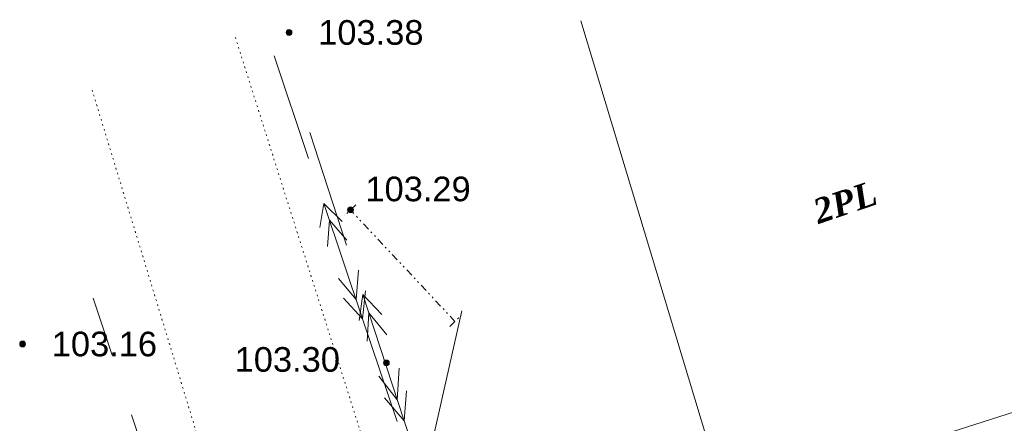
# Model space of a CAD drawing. Header units: millimetres. Extents: x 9396 to 25236, y 15106 to 31102.
# Tile 251 of 256: x 11696 to 11764, y 17033 to 17060. Entities that reach past the tile are written whole.
import ezdxf
from ezdxf.enums import TextEntityAlignment as Align

# ---------------------------------------------------------------- set-up
doc = ezdxf.new("R2010")
doc.units = ezdxf.units.MM
for name, pattern in [('DIVIDE', [1.25, 0.5, -0.25, 0, -0.25, 0, -0.25]), ('DOT', [0.25, 0, -0.25]), ('HIDDEN', [0.375, 0.25, -0.125])]:
    doc.linetypes.add(name, pattern=pattern)
for name, color, linetype, lineweight, true_color in [('1001010', 7, 'Continuous', 9, 0x000000), ('1070000', 7, 'DOT', 9, 0x000000), ('21100200', 7, 'HIDDEN', 0, 0x800080), ('3000105', 7, 'DIVIDE', 9, 0x000000), ('3000113', 7, 'Continuous', 9, 0x000000), ('6011300', 1, 'Continuous', 20, 0xff0000), ('9010120', 7, 'Continuous', 20, 0x000000)]:
    doc.layers.add(name, color=color, linetype=linetype, lineweight=lineweight, true_color=true_color)
doc.styles.add('9', font='timesbi.ttf', dxfattribs={"height": 0.001693})
doc.styles.add('F2', font='arial.ttf', dxfattribs={"height": 0.001693})

# ---------------------------------------------------------------- blocks, each defined once
blk = doc.blocks.new('SYMBOL21100200')
at = {"true_color": 0x800080}
h = blk.add_hatch(color=216, dxfattribs=at)
edge = h.paths.add_edge_path()
edge.add_arc((0, 0), 0.1, 0, 360)
at = {"color": 216, "linetype": 'Continuous', "lineweight": 0, "true_color": 0x800080}
blk.add_circle((0, 0), 0.1, dxfattribs=at)

msp = doc.modelspace()

# ---------------------------------------------------------------- linework, layer by layer
at = {"layer": '1001010', "color": 253}
msp.add_polyline3d([(11773.316, 17036.266, 134.543), (11744.726, 17027.124, 200.078), (11734.703, 17060.327, 194.327)], dxfattribs=at)
at = {"layer": '1070000', "color": 253}
msp.add_line((11701.154, 17055.576, 65.707), (11718.722, 16997.829, 183.408), dxfattribs=at)
msp.add_polyline3d([(11733.075, 16995.503, 192.514), (11729.633, 17000.371, 189.199), (11710.94, 17059.348, 144.23)], dxfattribs=at)
at = {"layer": '3000105', "color": 253}
for p, q in [((11719.26, 17047.674), (11718.457, 17046.922)), ((11726.072, 17039.671), (11718.895, 17047.332)), ((11725.707, 17039.33), (11726.51, 17040.082))]:
    msp.add_line(p, q, dxfattribs=at)
at = {"layer": '3000113', "color": 253}
msp.add_polyline3d([(11726.539, 17040.387, 5.364), (11724.278, 17030.337, 206.48), (11726.92, 17021.791, 206.48)], dxfattribs=at)
at = {"layer": '6011300'}
for p, q in [((11716.021, 17050.867, 183.581), (11713.651, 17057.917, 183.581)), ((11718.631, 17044.917, 108.075), (11716.111, 17052.647, 108.075)), ((11719.731, 17039.847, 183.581), (11717.061, 17047.777, 183.581)), ((11719.731, 17039.847, 183.581), (11719.921, 17041.777, 183.581)), ((11719.731, 17039.847, 183.581), (11718.411, 17041.267, 183.581)), ((11722.581, 17032.827, 108.075), (11719.741, 17041.527, 108.075)), ((11722.101, 17032.797, 183.581), (11719.731, 17039.847, 183.581)), ((11722.581, 17032.827, 108.075), (11721.221, 17034.417, 108.075)), ((11722.581, 17032.827, 108.075), (11722.741, 17034.907, 108.075)), ((11725.111, 17025.087, 108.075), (11722.581, 17032.827, 108.075))]:
    msp.add_line(p, q, dxfattribs=at)
for points in [[(11716.781, 17046.117, 183.581), (11717.061, 17047.777, 183.581), (11718.321, 17046.537, 183.581)], [(11717.321, 17044.827, 183.581), (11717.451, 17046.637, 183.581), (11718.641, 17045.267, 183.581)], [(11719.281, 17041.167, 183.581), (11718.061, 17042.617, 183.581), (11719.281, 17041.167, 183.581), (11719.451, 17043.187, 183.581)], [(11719.481, 17039.737, 108.075), (11719.741, 17041.527, 108.075), (11721.041, 17040.137, 108.075)], [(11720.051, 17038.317, 108.075), (11720.151, 17040.267, 108.075), (11721.381, 17038.747, 108.075)], [(11722.111, 17034.277, 108.075), (11720.841, 17035.897, 108.075), (11722.111, 17034.277, 108.075), (11722.241, 17036.457, 108.075)]]:
    msp.add_polyline3d(points, dxfattribs=at)
at = {"layer": '9010120', "color": 253}
for p, q in [((11701.231, 17041.277, 133.905), (11702.521, 17037.347, 133.905)), ((11705.051, 17029.637, 133.905), (11703.861, 17033.247, 133.905))]:
    msp.add_line(p, q, dxfattribs=at)

# ---------------------------------------------------------------- block references
at = {"layer": '21100200', "xscale": 2, "yscale": 2, "zscale": 2}
for p in [(11714.678, 17059.537, 206.76), (11718.898, 17047.337, 206.58), (11696.378, 17038.117, 206.32), (11721.358, 17036.817, 206.6)]:
    msp.add_blockref('SYMBOL21100200', p, dxfattribs=at)

# ---------------------------------------------------------------- texts
at = {"layer": '1001010', "color": 253, "style": '9'}
msp.add_text('2PL', height=1.693, rotation=18.7, dxfattribs=at).set_placement((11750.769, 17047.165, 156.11), align=Align.MIDDLE_LEFT)
at = {"layer": '21100200', "color": 253, "style": 'F2'}
for s, p in [('103.38', (11716.678, 17059.537, 206.76)), ('103.29', (11719.918, 17048.777, 174.92)), ('103.16', (11698.378, 17038.117, 206.32)), ('103.30', (11710.938, 17037.057, 174.92))]:
    msp.add_text(s, height=1.693, dxfattribs=at).set_placement(p, align=Align.MIDDLE_LEFT)

doc.saveas('drawing.dxf')
